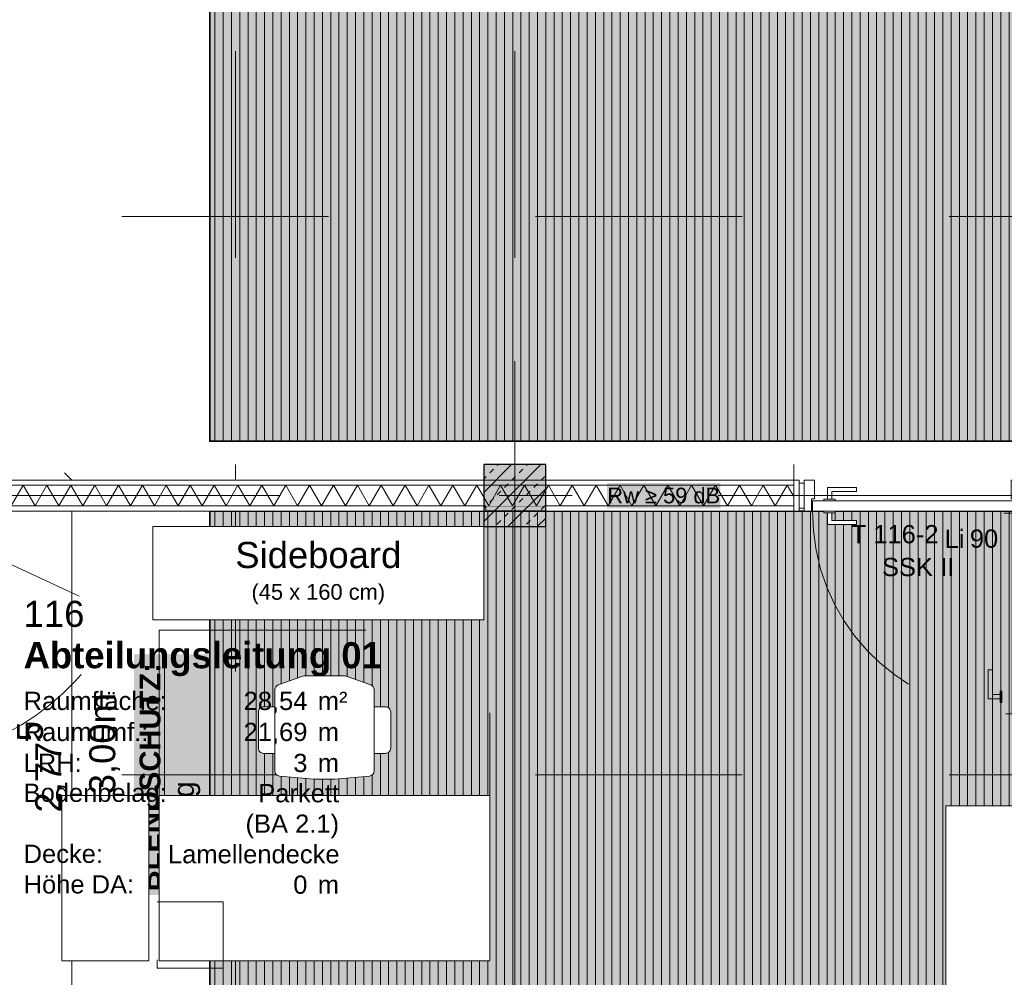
# Model space of a CAD drawing. Header units: metres. Extents: x -167 to 152, y -127 to 99.
# Tile 35 of 225: x -36.14 to -31.38, y -10.43 to -5.8. Entities that reach past the tile are written whole.
import ezdxf
from ezdxf.enums import TextEntityAlignment as Align

# ---------------------------------------------------------------- set-up
doc = ezdxf.new("R2010")
doc.units = ezdxf.units.M
doc.header["$PDMODE"] = 1
doc.header["$PDSIZE"] = -2
for name, pattern in [('Achsen 01', [5.291531, 3.175, -1.058062, 0.352704, -0.705764]), ('gestrichelt', [2.116531, 1.058062, -1.058469]), ('gestrichelt - 01', [2, 1, -1]), ('Raster 01', [2, 1, -1])]:
    doc.linetypes.add(name, pattern=pattern)
doc.layers.get('0').update_dxf_attribs({"lineweight": 25})
for name, color, linetype, lineweight, true_color in [('013_Beton und Stahlbetonarbeiten-000 Sichtbeton-343 Innenstütze', 5, 'Continuous', 5, 0x0000ff), ('031_Metallbauarbeiten-350 Lamellendecke DS', 7, 'Continuous', 35, 0x666666), ('032_Metallarbeiten-PR_Fassade', 7, 'Continuous', 13, 0x444444), ('039_Trockenbauarbeiten-340 Dämmung', 7, 'Continuous', 9, 0xc0c0c0), ('ACTES-Einrichtung Aufsicht.', 7, 'Continuous', 9, 0xa6a6a6), ('AV1-Achsen', 1, 'Achsen 01', 18, 0xff0000), ('AV1-Bewegungsfläche', 7, 'gestrichelt - 01', 9, 0xd9d9d9), ('AV1-Einrichtung', 7, 'Continuous', 9, 0xa6a6a6), ('AV1-Raster', 7, 'Raster 01', 9, 0xa6a6a6), ('AV1-Stempel-Türnummern', 7, 'Continuous', 100, 0x02abea)]:
    doc.layers.add(name, color=color, linetype=linetype, lineweight=lineweight, true_color=true_color)
for name, color, linetype, lineweight in [('013_Beton und Stahlbetonarbeiten-340 Innenstützen', 7, 'Continuous', 25), ('027_Tischlerarbeiten-340 Innentüren', 7, 'Continuous', 9), ('030_Sonnenschutzarbeiten-BLENDSCHUTZ', 7, 'Continuous', 5), ('030_Sonnenschutzarbeiten-BLENDSCHUTZ  Beschriftung', 7, 'Continuous', 5), ('031_Metallbauarbeiten-340 Innentüren _ Elemente', 7, 'Continuous', 9), ('039_Trockenbauarbeiten-340 Gipskarton', 7, 'Continuous', 9), ('053_Niederspannungsanlagen-Bodentanks', 7, 'gestrichelt - 01', 9), ('_1.35m (3D)', 7, 'Continuous', 9), ('_GRU (2D)', 7, 'Continuous', 9), ('_OG 1 (2D)', 7, 'Continuous', 9), ('_OG 1 - DS (2D)', 7, 'Continuous', 9), ('AV1-Akustikvorgaben-Trennwände', 7, 'Continuous', 5), ('AV1-Stempel-Raumstempel', 7, 'Continuous', 9), ('Keine', 7, 'Continuous', 9)]:
    doc.layers.add(name, color=color, linetype=linetype, lineweight=lineweight)
doc.layers.get('0').freeze()
doc.styles.add('Arial', font='arial.ttf')
doc.styles.add('Arial (bold)', font='arialbd.ttf')
doc.dimstyles.new('COE 50', dxfattribs={"dimtxt": 126.090495, "dimasz": 0.001414, "dimexe": 0.001, "dimexo": 0.01, "dimgap": 0.001, "dimtad": 1, "dimdec": 3, "dimtxsty": 'Arial', "dimblk": 'VW_SLASH-4', "dimblk1": 'VW_SLASH-4', "dimblk2": 'VW_SLASH-4', "dimcen": 0, "dimadec": 3, "dimazin": 0, "dimtfac": 0.8, "dimtdec": 3, "dimtix": 1, "dimtmove": 0, "dimatfit": 0, "dimldrblk": 'VW_SLASH-3', "dimfxl": 0.002, "dimfxlon": 1, "dimfrac": 2, "dimtolj": 1, "dimarcsym": 0})
pattern_1 = [(90, (0, 0), (0.04, 0), [])]

# ---------------------------------------------------------------- blocks, each defined once
blk = doc.blocks.new('Group-2')
at = {"layer": 'AV1-Raster'}
for p, q in [((-35.1, -22.95), (-35.1, 1.35)), ((-33.75, -22.95), (-33.75, 1.35)), ((-32.4, -22.95), (-32.4, 1.35)), ((1.35, -6.75), (-40.5, -6.75)), ((1.35, -8.1), (-40.5, -8.1)), ((1.35, -9.45), (-40.5, -9.45))]:
    blk.add_line(p, q, dxfattribs=at)
blk = doc.blocks.new('1.35m (3D)')
at = {"layer": 'AV1-Raster', "color": 7}
blk.add_blockref('Group-2', (0, 0), dxfattribs=at)
blk = doc.blocks.new('Group-12')
at = {"layer": '030_Sonnenschutzarbeiten-BLENDSCHUTZ  Beschriftung', "color": 254, "linetype": 'Continuous', "transparency": 33554559}
blk.add_solid([(-35.5911, -8.8677), (-35.5911, -10.0323), (-35.1, -8.8677), (-35.1, -10.0323)], dxfattribs=at)
at = {"layer": '030_Sonnenschutzarbeiten-BLENDSCHUTZ  Beschriftung', "insert": (-35.5646, -10.0142), "char_height": 0.100872, "attachment_point": 1, "rotation": 90, "line_spacing_factor": 0.967016, "style": 'Arial (bold)'}
blk.add_mtext('{\\LBLENDSCHUTZ:}{\\fArial|b0|i0|c0|p0;\\l\\PVorhang}', dxfattribs=at)
blk = doc.blocks.new('VW_SLASH-4')
at = {"color": 0, "linetype": 'ByBlock', "lineweight": -2, "transparency": 16777216}
blk.add_line((0, 0), (-1, 0), dxfattribs=at)
at = {"color": 0, "linetype": 'Continuous', "lineweight": 15, "transparency": 16777216, "flags": 128}
blk.add_lwpolyline([(0.5, 0.5), (-0.5, -0.5)], dxfattribs=at)
blk = doc.blocks.new('*D20')
at = {"layer": '030_Sonnenschutzarbeiten-BLENDSCHUTZ', "color": 0, "lineweight": -2}
for p, q in [((-35.9917, -8.025), (-35.8417, -8.025)), ((-35.8917, -10.7293), (-35.8917, -8.0957)), ((-35.9917, -10.8), (-35.8417, -10.8))]:
    blk.add_line(p, q, dxfattribs=at)
at = {"layer": 'Defpoints', "color": 0}
for p in [(-36.455, -8.025), (-35.8917, -8.025), (-36.455, -10.8)]:
    blk.add_point(p, dxfattribs=at)
at = {"layer": '030_Sonnenschutzarbeiten-BLENDSCHUTZ', "color": 0, "lineweight": -2, "xscale": 0.070693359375, "yscale": 0.070693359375, "zscale": 0.070693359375}
for p, rotation in [((-35.8917, -8.025), 90), ((-35.8917, -10.8), 270)]:
    blk.add_blockref('VW_SLASH-4', p, dxfattribs=dict(at, rotation=rotation))
at = {"layer": '030_Sonnenschutzarbeiten-BLENDSCHUTZ', "color": 0, "lineweight": 13, "insert": (-36.0384, -9.4125), "char_height": 0.12609, "attachment_point": 5, "rotation": 90, "style": 'Arial'}
blk.add_mtext('\\A1;2,77\\S5^ ;', dxfattribs=at)
blk = doc.blocks.new('VW_SLASH-3')
at = {"color": 0, "linetype": 'ByBlock', "lineweight": -2, "transparency": 16777216}
blk.add_line((0, 0), (-1, 0), dxfattribs=at)
at = {"color": 0, "linetype": 'Continuous', "lineweight": 15, "transparency": 16777216, "flags": 128}
blk.add_lwpolyline([(0.5, 0.5), (-0.5, -0.5)], dxfattribs=at)
blk = doc.blocks.new('Group-13')
at = {"layer": '030_Sonnenschutzarbeiten-BLENDSCHUTZ  Beschriftung', "color": 254, "linetype": 'Continuous', "transparency": 33554559}
blk.add_solid([(-35.5911, -8.8677), (-35.5911, -10.0323), (-35.1, -8.8677), (-35.1, -10.0323)], dxfattribs=at)
at = {"layer": '030_Sonnenschutzarbeiten-BLENDSCHUTZ  Beschriftung', "insert": (-35.5646, -10.0142), "char_height": 0.100872, "attachment_point": 1, "rotation": 90, "line_spacing_factor": 0.967016, "style": 'Arial (bold)'}
blk.add_mtext('{\\LBLENDSCHUTZ:}{\\fArial|b0|i0|c0|p0;\\l\\PVorhang}', dxfattribs=at)
blk = doc.blocks.new('Group-15')
at = {"layer": '030_Sonnenschutzarbeiten-BLENDSCHUTZ  Beschriftung', "color": 6, "linetype": 'Continuous', "transparency": 33554559}
blk.add_solid([(-35.5911, -8.8677), (-35.5911, -10.0323), (-35.1, -8.8677), (-35.1, -10.0323)], dxfattribs=at)
at = {"layer": '030_Sonnenschutzarbeiten-BLENDSCHUTZ  Beschriftung', "insert": (-35.5646, -10.0142), "char_height": 0.100872, "attachment_point": 1, "rotation": 90, "line_spacing_factor": 0.967016, "style": 'Arial (bold)'}
blk.add_mtext('{\\LBLENDSCHUTZ:}{\\fArial|b0|i0|c0|p0;\\l\\PVorhang}', dxfattribs=at)
blk = doc.blocks.new('Group-87')
at = {"color": 255, "transparency": 33554559}
blk.add_wipeout([(0.8, -1.314), (0.8286, -1.3134), (0.8562, -1.3118), (0.8827, -1.309), (0.9083, -1.3051), (0.9327, -1.3002), (0.9562, -1.2941), (0.9786, -1.2869), (1, -1.2786)], dxfattribs=at).dxf.layer = 'ACTES-Einrichtung Aufsicht.'
at = {"layer": 'ACTES-Einrichtung Aufsicht.'}
blk.add_open_spline([(0.8, -1.314), (0.9165, -1.314), (1, -1.2786)], degree=2, dxfattribs=at)
at = {"color": 255, "transparency": 33554559}
blk.add_wipeout([(0.8, -1.314), (0.7714, -1.3134), (0.7438, -1.3118), (0.7173, -1.309), (0.6917, -1.3051), (0.6673, -1.3002), (0.6438, -1.2941), (0.6214, -1.2869), (0.6, -1.2786)], dxfattribs=at).dxf.layer = 'ACTES-Einrichtung Aufsicht.'
at = {"layer": 'ACTES-Einrichtung Aufsicht.'}
blk.add_open_spline([(0.8, -1.314), (0.6835, -1.314), (0.6, -1.2786)], degree=2, dxfattribs=at)
at = {"color": 255, "transparency": 33554559}
blk.add_wipeout([(0.56, -1.311), (0.56, -0.9182), (0.5604, -0.9136), (0.5617, -0.9091), (0.5638, -0.905), (0.5666, -0.9013), (0.57, -0.8982), (0.5739, -0.8957), (0.5783, -0.8941), (0.5828, -0.8933), (0.75, -0.8786), (0.85, -0.8786), (1.0172, -0.8933), (1.0217, -0.8941), (1.0261, -0.8957), (1.03, -0.8982), (1.0334, -0.9013), (1.0362, -0.905), (1.0383, -0.9091), (1.0396, -0.9136), (1.04, -0.9182), (1.04, -1.311), (1.0397, -1.3148), (1.0388, -1.3186), (1.0374, -1.3221), (1.0354, -1.3254), (1.033, -1.3284), (1.0301, -1.3309), (1.0269, -1.333), (1.0234, -1.3346), (0.9041, -1.3772), (0.9031, -1.3775), (0.902, -1.3778), (0.901, -1.3781), (0.8999, -1.3783), (0.8989, -1.3784), (0.8978, -1.3785), (0.8967, -1.3786), (0.8957, -1.3786), (0.7043, -1.3786), (0.7033, -1.3786), (0.7022, -1.3785), (0.7011, -1.3784), (0.7001, -1.3783), (0.699, -1.3781), (0.698, -1.3778), (0.6969, -1.3775), (0.6959, -1.3772), (0.5766, -1.3346), (0.5731, -1.333), (0.5699, -1.3309), (0.567, -1.3284), (0.5646, -1.3254), (0.5626, -1.3221), (0.5612, -1.3186), (0.5603, -1.3148)], dxfattribs=at).dxf.layer = 'ACTES-Einrichtung Aufsicht.'
at = {"layer": 'ACTES-Einrichtung Aufsicht.', "flags": 128}
blk.add_lwpolyline([(0.56, -1.311), (0.56, -0.9182, -0.388879), (0.5828, -0.8933), (0.75, -0.8786), (0.85, -0.8786), (1.0172, -0.8933, -0.388879), (1.04, -0.9182), (1.04, -1.311, -0.31696), (1.0234, -1.3346), (0.9041, -1.3772, -0.085967), (0.8957, -1.3786), (0.7043, -1.3786, -0.085967), (0.6959, -1.3772), (0.5766, -1.3346, -0.31696), (0.56, -1.311)], format="xyb", close=True, dxfattribs=at)
at = {"color": 255, "transparency": 33554559}
for points in [[(0.56, -1.0036), (0.56, -1.2286), (0.505, -1.2286), (0.5025, -1.2285), (0.5001, -1.2282), (0.4977, -1.2276), (0.4954, -1.2267), (0.4932, -1.2257), (0.4911, -1.2244), (0.4891, -1.223), (0.4857, -1.2195), (0.4842, -1.2175), (0.483, -1.2154), (0.4819, -1.2132), (0.4811, -1.2109), (0.4805, -1.2085), (0.4801, -1.2061), (0.48, -1.2036), (0.48, -1.0286), (0.4805, -1.0238), (0.4819, -1.0191), (0.4842, -1.0147), (0.4873, -1.011), (0.4911, -1.0078), (0.4954, -1.0055), (0.5001, -1.0041), (0.505, -1.0036)], [(1.04, -1.2286), (1.04, -1.0036), (1.095, -1.0036), (1.0999, -1.0041), (1.1046, -1.0055), (1.1089, -1.0078), (1.1127, -1.011), (1.1158, -1.0147), (1.1181, -1.0191), (1.1195, -1.0238), (1.12, -1.0286), (1.12, -1.2036), (1.1195, -1.2085), (1.1181, -1.2132), (1.1158, -1.2175), (1.1127, -1.2213), (1.1089, -1.2244), (1.1046, -1.2267), (1.0999, -1.2282), (1.095, -1.2286)]]:
    blk.add_wipeout(points, dxfattribs=at).dxf.layer = 'ACTES-Einrichtung Aufsicht.'
at = {"layer": 'ACTES-Einrichtung Aufsicht.', "flags": 128}
for points in [[(0.56, -1.0036), (0.56, -1.2286), (0.505, -1.2286, -0.414214), (0.48, -1.2036), (0.48, -1.0286, -0.414214), (0.505, -1.0036)], [(1.04, -1.2286), (1.04, -1.0036), (1.095, -1.0036, -0.414214), (1.12, -1.0286), (1.12, -1.2036, -0.414214), (1.095, -1.2286)]]:
    blk.add_lwpolyline(points, format="xyb", close=True, dxfattribs=at)
blk = doc.blocks.new('Bürotisch 0.8 x1.6')
at = {"layer": 'ACTES-Einrichtung Aufsicht.'}
blk.add_blockref('Group-87', (0, 0), dxfattribs=at)
at = {"layer": 'AV1-Bewegungsfläche', "flags": 128}
blk.add_lwpolyline([(0, -1.6), (1.6, -1.6), (1.6, -0.8), (0, -0.8)], close=True, dxfattribs=at)
at = {"color": 255, "transparency": 33554559}
blk.add_wipeout([(0, -0.8), (0, 0), (1.6, 0), (1.6, -0.8)], dxfattribs=at).dxf.layer = 'AV1-Einrichtung'
at = {"layer": 'AV1-Einrichtung', "flags": 128}
blk.add_lwpolyline([(0, -0.8), (0, 0), (1.6, 0), (1.6, -0.8)], close=True, dxfattribs=at)
blk = doc.blocks.new('Group-199')
at = {"color": 255, "linetype": 'Continuous', "lineweight": 5}
blk.add_wipeout([(-8, 32.375), (-8, 36.57), (-8.1, 36.57), (-8.1, 32.375)], dxfattribs=at).dxf.layer = '039_Trockenbauarbeiten-340 Dämmung'
blk = doc.blocks.new('Group-200')
at = {"layer": '039_Trockenbauarbeiten-340 Dämmung', "transparency": 33554687, "flags": 128}
blk.add_lwpolyline([(-8.1, 32.375), (-8, 32.4327), (-8.1, 32.4905), (-8, 32.5482), (-8.1, 32.6059), (-8, 32.6637), (-8.1, 32.7214), (-8, 32.7791), (-8.1, 32.8369), (-8, 32.8946), (-8.1, 32.9524), (-8, 33.0101), (-8.1, 33.0678), (-8, 33.1256), (-8.1, 33.1833), (-8, 33.241), (-8.1, 33.2988), (-8, 33.3565), (-8.1, 33.4142), (-8, 33.472), (-8.1, 33.5297), (-8, 33.5874), (-8.1, 33.6452), (-8, 33.7029), (-8.1, 33.7606), (-8, 33.8184), (-8.1, 33.8761), (-8, 33.9338), (-8.1, 33.9916), (-8, 34.0493), (-8.1, 34.1071), (-8, 34.1648), (-8.1, 34.2225), (-8, 34.2803), (-8.1, 34.338), (-8, 34.3957), (-8.1, 34.4535), (-8, 34.5112), (-8.1, 34.5689), (-8, 34.6267), (-8.1, 34.6844), (-8, 34.7421), (-8.1, 34.7999), (-8, 34.8576), (-8.1, 34.9153), (-8, 34.9731), (-8.1, 35.0308), (-8, 35.0885), (-8.1, 35.1463), (-8, 35.204), (-8.1, 35.2618), (-8, 35.3195), (-8.1, 35.3772), (-8, 35.435), (-8.1, 35.4927), (-8, 35.5504), (-8.1, 35.6082), (-8, 35.6659), (-8.1, 35.7236), (-8, 35.7814), (-8.1, 35.8391), (-8, 35.8968), (-8.1, 35.9546), (-8, 36.0123), (-8.1, 36.07), (-8, 36.1278), (-8.1, 36.1855), (-8, 36.2432), (-8.1, 36.301), (-8, 36.3587), (-8.1, 36.4165), (-8, 36.4742), (-8.1, 36.5319), (-8.034, 36.57)], dxfattribs=at)
blk = doc.blocks.new('Group-201')
at = {"layer": '039_Trockenbauarbeiten-340 Dämmung'}
blk.add_blockref('Group-199', (0, 0), dxfattribs=at)
at = {"layer": '039_Trockenbauarbeiten-340 Dämmung', "transparency": 33554687}
blk.add_blockref('Group-200', (0, 0), dxfattribs=at)
blk = doc.blocks.new('Parametric Object-20')
at = {"layer": '039_Trockenbauarbeiten-340 Dämmung', "color": 7, "transparency": 33554687}
blk.add_blockref('Group-201', (0, 0), dxfattribs=at)
at = {"layer": '039_Trockenbauarbeiten-340 Dämmung', "color": 0, "flags": 1}
for tag in ['IFC_UUID', 'instanceID', 'prm0_name', 'prm0_type', 'prm0_value', 'prm1_name', 'prm1_type', 'prm1_value', 'prm2_name', 'prm2_type', 'prm2_value', 'prm3_name', 'prm3_type', 'prm3_value', 'prm4_name', 'prm4_type', 'prm4_value', 'prm5_name', 'prm5_type', 'prm5_value', 'prm6_name', 'prm6_type', 'prm6_value']:
    blk.add_attdef(tag, (-36.57, -8.15), '', height=0.00018, dxfattribs=at)
blk = doc.blocks.new('COE - Innentür 1.10 _ 0.15')
at = {"layer": '027_Tischlerarbeiten-340 Innentüren', "color": 253, "linetype": 'gestrichelt - 01', "lineweight": 9, "transparency": 33554687, "flags": 128}
for points in [[(0.9825, 1.0375), (0.9625, 1.0375), (0.9625, 1.075), (0.8425, 1.075), (0.8425, 1.095), (0.9825, 1.095)], [(0.085, 1.03), (1.055, 1.03), (1.055, 0.98), (0.085, 0.98)], [(0.945, 1.03), (0.945, 1.0375), (1, 1.0375), (1, 1.03)], [(0.9825, 0.9725), (0.9625, 0.9725), (0.9625, 0.935), (0.8425, 0.935), (0.8425, 0.915), (0.9825, 0.915)], [(0.945, 0.9725), (0.945, 0.98), (1, 0.98), (1, 0.9725)]]:
    blk.add_lwpolyline(points, close=True, dxfattribs=at)
at = {"layer": '027_Tischlerarbeiten-340 Innentüren', "color": 253, "linetype": 'gestrichelt - 01', "lineweight": 9, "transparency": 33554687}
blk.add_arc((0.0825, 1.0375), 0.9725, 269.5581, 356.6163, dxfattribs=at)
at = {"color": 255}
for points in [[(-0.06, 1.1), (0.06, 1.1), (0.06, 1.075), (-0.06, 1.075)], [(-0.06, 0.025), (0.06, 0.025), (0.06, 0), (-0.06, 0)]]:
    blk.add_wipeout(points, dxfattribs=at).dxf.layer = '027_Tischlerarbeiten-340 Innentüren'
at = {"layer": '027_Tischlerarbeiten-340 Innentüren', "flags": 128}
for points in [[(-0.06, 1.1), (0.06, 1.1), (0.06, 1.075), (-0.06, 1.075)], [(-0.06, 0.025), (0.06, 0.025), (0.06, 0), (-0.06, 0)]]:
    blk.add_lwpolyline(points, close=True, dxfattribs=at)
at = {"color": 255}
blk.add_wipeout([(0.075, 0.06), (0.015, 0.06), (0.015, 0.075), (-0.075, 0.075), (-0.075, 0.025), (0.075, 0.025)], dxfattribs=at).dxf.layer = '027_Tischlerarbeiten-340 Innentüren'
at = {"layer": '027_Tischlerarbeiten-340 Innentüren', "flags": 128}
blk.add_lwpolyline([(0.075, 0.06), (0.015, 0.06), (0.015, 0.075), (-0.075, 0.075), (-0.075, 0.025), (0.075, 0.025)], close=True, dxfattribs=at)
at = {"color": 255}
blk.add_wipeout([(0.075, 1.035), (0.075, 0.065), (0.025, 0.065), (0.025, 1.035)], dxfattribs=at).dxf.layer = '027_Tischlerarbeiten-340 Innentüren'
at = {"layer": '027_Tischlerarbeiten-340 Innentüren', "flags": 128}
blk.add_lwpolyline([(0.075, 1.035), (0.075, 0.065), (0.025, 0.065), (0.025, 1.035)], close=True, dxfattribs=at)
at = {"color": 255}
for points in [[(0.075, 1.04), (0.015, 1.04), (0.015, 1.025), (-0.075, 1.025), (-0.075, 1.075), (0.075, 1.075)], [(0.0175, 0.1375), (0.0175, 0.1575), (-0.02, 0.1575), (-0.02, 0.2775), (-0.04, 0.2775), (-0.04, 0.1375)], [(0.0825, 0.1375), (0.0825, 0.1575), (0.12, 0.1575), (0.12, 0.2775), (0.14, 0.2775), (0.14, 0.1375)]]:
    blk.add_wipeout(points, dxfattribs=at).dxf.layer = '027_Tischlerarbeiten-340 Innentüren'
at = {"layer": '027_Tischlerarbeiten-340 Innentüren', "flags": 128}
for points in [[(0.075, 1.04), (0.015, 1.04), (0.015, 1.025), (-0.075, 1.025), (-0.075, 1.075), (0.075, 1.075)], [(0.0175, 0.1375), (0.0175, 0.1575), (-0.02, 0.1575), (-0.02, 0.2775), (-0.04, 0.2775), (-0.04, 0.1375)], [(0.0825, 0.1375), (0.0825, 0.1575), (0.12, 0.1575), (0.12, 0.2775), (0.14, 0.2775), (0.14, 0.1375)]]:
    blk.add_lwpolyline(points, close=True, dxfattribs=at)
at = {"color": 255}
for points in [[(0.09, 1.0375), (0.0878, 1.0322), (0.0825, 1.03), (0.0772, 1.0322), (0.075, 1.0375), (0.0772, 1.0428), (0.0825, 1.045), (0.0878, 1.0428)], [(0.0175, 0.175), (0.025, 0.175), (0.025, 0.12), (0.0175, 0.12)], [(0.075, 0.175), (0.0825, 0.175), (0.0825, 0.12), (0.075, 0.12)]]:
    blk.add_wipeout(points, dxfattribs=at).dxf.layer = '027_Tischlerarbeiten-340 Innentüren'
at = {"layer": '027_Tischlerarbeiten-340 Innentüren', "flags": 128}
for points in [[(0.0175, 0.175), (0.025, 0.175), (0.025, 0.12), (0.0175, 0.12)], [(0.075, 0.175), (0.0825, 0.175), (0.0825, 0.12), (0.075, 0.12)]]:
    blk.add_lwpolyline(points, close=True, dxfattribs=at)
at = {"layer": '027_Tischlerarbeiten-340 Innentüren'}
blk.add_circle((0.0825, 1.0375), 0.0075, dxfattribs=at)
blk = doc.blocks.new('Bodentank Elektro 01')
at = {"layer": '053_Niederspannungsanlagen-Bodentanks', "flags": 128}
blk.add_lwpolyline([(-0.16, 0.16), (0.16, 0.16), (0.16, -0.16), (-0.16, -0.16)], close=True, dxfattribs=at)
at = {"layer": '053_Niederspannungsanlagen-Bodentanks', "insert": (0, -0.2768), "char_height": 0.100872, "attachment_point": 2, "line_spacing_factor": 0.969122, "style": 'Arial'}
blk.add_mtext('Bodentank\\P{\\H0.75x;(32 x 32 cm)}', dxfattribs=at)
blk = doc.blocks.new('Türnummer 2 - Innentür')
at = {"layer": '031_Metallbauarbeiten-340 Innentüren _ Elemente', "char_height": 0.08826, "attachment_point": 8, "line_spacing_factor": 0.965511, "style": 'Arial'}
for s, insert in [('Li', (0, -0.0671)), ('90', (0.1423, -0.0671))]:
    blk.add_mtext(s, dxfattribs=dict(at, insert=insert))
at = {"layer": '031_Metallbauarbeiten-340 Innentüren _ Elemente', "style": 'Arial'}
blk.add_attdef('Türnummer', text='', height=0.0883, dxfattribs=at).set_placement((-0.2903, -0.071), align=Align.BOTTOM_CENTER)
at = {"layer": '031_Metallbauarbeiten-340 Innentüren _ Elemente', "color": 7, "transparency": 33554687, "style": 'Arial'}
blk.add_attdef('Schallschutzklasse', text='', height=0.0883, dxfattribs=at).set_placement((-0.1763, -0.2296), align=Align.BOTTOM_CENTER)
at = {"layer": 'Keine', "color": 0, "flags": 1}
for tag, p in [('Lichte_Breite', (-0.4481, -0.3885)), ('Panikfunktion', (-0.4481, -0.5473)), ('AT-Nr.', (-0.4481, -0.7062))]:
    blk.add_attdef(tag, p, '', height=0.0883, dxfattribs=at)
blk = doc.blocks.new('Raumstempel - Symbol - 1 (2D)')
at = {"layer": 'AV1-Stempel-Raumstempel', "attachment_point": 1, "line_spacing_factor": 0.967919, "style": 'Arial'}
for s, insert, char_height in [('Raumfläche:', (0.2, -0.6736), 0.088263), ('m²', (1.6225, -0.6736), 0.08826), ('Raumumf.:', (0.2, -0.8236), 0.08826), ('m', (1.6225, -0.8236), 0.0883), ('LRH:', (0.2, -0.9736), 0.08826), ('m', (1.6225, -0.9736), 0.0883), ('Bodenbelag:', (0.2, -1.118), 0.088263), ('Decke:', (0.2, -1.4131), 0.08826), ('Höhe DA:', (0.2, -1.5607), 0.08826), ('m', (1.6225, -1.5625), 0.0883)]:
    blk.add_mtext(s, dxfattribs=dict(at, insert=insert, char_height=char_height))
at = {"layer": 'AV1-Stempel-Raumstempel'}
for tag, style, p in [('Raumnummer', 'Arial', (0.2, -0.2337)), ('Raumname', 'Arial (bold)', (0.2, -0.4337))]:
    blk.add_attdef(tag, text='', height=0.1261, dxfattribs=dict(at, style=style)).set_placement(p, align=Align.TOP_LEFT)
at = {"layer": 'AV1-Stempel-Raumstempel', "style": 'Arial'}
for tag, p in [('Raumfläche', (1.5725, -0.6736)), ('Raumumfang', (1.5725, -0.8236)), ('LRH', (1.5725, -0.9736)), ('Bodenbelag', (1.7253, -1.1199)), ('Bodendetail', (1.7253, -1.2674)), ('Decke', (1.7278, -1.415)), ('Höhe_DA', (1.5725, -1.5625))]:
    blk.add_attdef(tag, text='', height=0.0883, dxfattribs=at).set_placement(p, align=Align.TOP_RIGHT)
blk = doc.blocks.new('Group-371')
at = {"layer": '032_Metallarbeiten-PR_Fassade', "linetype": 'Continuous', "lineweight": 0}
for points in [[(-36.82, -8.125), (-36.82, -8.2244), (-36.805, -8.2244), (-36.805, -8.2105), (-36.785, -8.2105), (-36.785, -8.2244), (-36.77, -8.2244), (-36.77, -8.1398), (-36.785, -8.1398), (-36.785, -8.1107), (-36.805, -8.1107), (-36.805, -8.125)], [(-36.82, -9.425), (-36.82, -9.3261), (-36.805, -9.3261), (-36.805, -9.34), (-36.785, -9.34), (-36.785, -9.3261), (-36.77, -9.3261), (-36.77, -9.425), (-36.785, -9.425), (-36.785, -9.44), (-36.805, -9.44), (-36.805, -9.425)]]:
    blk.add_hatch(color=253, dxfattribs=at).paths.add_polyline_path(points)
at = {"layer": '032_Metallarbeiten-PR_Fassade', "color": 251, "flags": 128}
for points in [[(-36.82, -8.125), (-36.82, -8.2244), (-36.805, -8.2244), (-36.805, -8.2105), (-36.785, -8.2105), (-36.785, -8.2244), (-36.77, -8.2244), (-36.77, -8.1398), (-36.785, -8.1398), (-36.785, -8.1107), (-36.805, -8.1107), (-36.805, -8.125)], [(-36.82, -8.1708), (-36.77, -8.1708), (-36.77, -9.3857), (-36.82, -9.3857)], [(-36.785, -9.34), (-36.805, -9.34), (-36.805, -8.2105), (-36.785, -8.2105)], [(-36.8275, -9.3655), (-36.8275, -9.3455), (-36.865, -9.3455), (-36.865, -9.2255), (-36.885, -9.2255), (-36.885, -9.3655)], [(-36.7625, -9.3655), (-36.7625, -9.3455), (-36.725, -9.3455), (-36.725, -9.2255), (-36.705, -9.2255), (-36.705, -9.3655)], [(-36.82, -9.425), (-36.82, -9.3261), (-36.805, -9.3261), (-36.805, -9.34), (-36.785, -9.34), (-36.785, -9.3261), (-36.77, -9.3261), (-36.77, -9.425), (-36.785, -9.425), (-36.785, -9.44), (-36.805, -9.44), (-36.805, -9.425)], [(-36.8275, -9.338), (-36.82, -9.338), (-36.82, -9.373), (-36.8275, -9.373)], [(-36.77, -9.338), (-36.7625, -9.338), (-36.7625, -9.373), (-36.77, -9.373)]]:
    blk.add_lwpolyline(points, close=True, dxfattribs=at)
at = {"layer": '032_Metallarbeiten-PR_Fassade', "color": 251, "linetype": 'gestrichelt', "flags": 128}
blk.add_lwpolyline([(-36.7911, -8.2061), (-36.77, -8.1607), (-35.6595, -8.6778), (-35.6806, -8.7231)], close=True, dxfattribs=at)
at = {"layer": '032_Metallarbeiten-PR_Fassade', "color": 251, "linetype": 'gestrichelt'}
blk.add_arc((-36.77, -8.1607), 1.225, 269.4528, 332.9442, dxfattribs=at)
blk = doc.blocks.new('Group-374')
at = {"layer": '032_Metallarbeiten-PR_Fassade'}
blk.add_blockref('Group-371', (0, 0), dxfattribs=at)
blk = doc.blocks.new('OG 1 (2D)')
at = {"layer": 'AV1-Einrichtung', "color": 7, "xscale": -1, "rotation": 180}
blk.add_blockref('Bürotisch 0.8 x1.6', (-35.47, -10.35), dxfattribs=at)
at = {"color": 255}
blk.add_wipeout([(-36.575, -8.15), (-32.375, -8.15), (-32.375, -8.05), (-36.575, -8.05)], dxfattribs=at).dxf.layer = '039_Trockenbauarbeiten-340 Dämmung'
at = {"color": 255, "transparency": 33554559}
for points in [[(-35.5, -8.7), (-35.5, -8.25), (-33.9, -8.25), (-33.9, -8.7)], [(-35.52, -10.35), (-35.94, -10.35), (-35.94, -9.55), (-35.52, -9.55)], [(-31.6653, -9.6), (-31.2153, -9.6), (-31.2153, -10.8), (-31.6653, -10.8)]]:
    blk.add_wipeout(points, dxfattribs=at).dxf.layer = 'AV1-Einrichtung'
at = {"layer": '039_Trockenbauarbeiten-340 Dämmung', "flags": 128}
blk.add_lwpolyline([(-36.575, -8.15), (-32.375, -8.15), (-32.375, -8.05), (-36.575, -8.05)], close=True, dxfattribs=at)
at = {"layer": 'AV1-Einrichtung', "flags": 128}
for points in [[(-35.5, -8.7), (-35.5, -8.25), (-33.9, -8.25), (-33.9, -8.7)], [(-35.52, -10.35), (-35.94, -10.35), (-35.94, -9.55), (-35.52, -9.55)], [(-31.6653, -9.6), (-31.2153, -9.6), (-31.2153, -10.8), (-31.6653, -10.8)]]:
    blk.add_lwpolyline(points, close=True, dxfattribs=at)
at = {"layer": '053_Niederspannungsanlagen-Bodentanks', "color": 7}
blk.add_blockref('Bodentank Elektro 01', (-35.32, -10.225), dxfattribs=at)
at = {"layer": 'AV1-Stempel-Raumstempel'}
blk.add_blockref('Raumstempel - Symbol - 1 (2D)', (-36.325, -8.375), dxfattribs=at).add_auto_attribs({'Raumname': 'Abteilungsleitung 01', 'Raumnummer': '116', 'Bodendetail': '(BA 2.1)', 'Raumfläche': '28,54', 'LRH': '3', 'Raumumfang': '21,69', 'Höhe_DA': '0', 'Decke': 'Lamellendecke', 'Bodenbelag': 'Parkett'})
at = {"layer": 'AV1-Einrichtung', "insert": (-34.7, -8.475), "char_height": 0.12609, "attachment_point": 5, "line_spacing_factor": 0.969122, "style": 'Arial'}
blk.add_mtext('Sideboard\\P{\\H0.6x;(45 x 160 cm)}', dxfattribs=at)
at = {"layer": '039_Trockenbauarbeiten-340 Dämmung', "rotation": 90}
blk.add_blockref('Parametric Object-20', (0, -0.05), dxfattribs=at)
at = {"layer": '027_Tischlerarbeiten-340 Innentüren', "color": 7, "rotation": 270}
blk.add_blockref('COE - Innentür 1.10 _ 0.15', (-32.375, -8.1), dxfattribs=at)
at = {"color": 255}
blk.add_wipeout([(-36.545, -8.15), (-33.8891, -8.15), (-33.8891, -8.175), (-36.545, -8.175)], dxfattribs=at).dxf.layer = '039_Trockenbauarbeiten-340 Gipskarton'
at = {"layer": '039_Trockenbauarbeiten-340 Gipskarton', "flags": 128}
blk.add_lwpolyline([(-36.545, -8.15), (-33.8891, -8.15), (-33.8891, -8.175), (-36.545, -8.175)], close=True, dxfattribs=at)
at = {"layer": 'AV1-Stempel-Türnummern', "color": 7}
blk.add_blockref('Türnummer 2 - Innentür', (-31.6231, -8.2862), dxfattribs=at).add_auto_attribs({'Türnummer': 'T 116-2', 'Schallschutzklasse': 'SSK II'})
at = {"color": 255}
for points in [[(-36.545, -8.025), (-32.375, -8.025), (-32.375, -8.05), (-36.545, -8.05)], [(-33.6, -8.15), (-32.375, -8.15), (-32.375, -8.175), (-33.6, -8.175)]]:
    blk.add_wipeout(points, dxfattribs=at).dxf.layer = '039_Trockenbauarbeiten-340 Gipskarton'
at = {"layer": '013_Beton und Stahlbetonarbeiten-000 Sichtbeton-343 Innenstütze', "linetype": 'Continuous', "lineweight": 0}
h = blk.add_hatch(color=30, dxfattribs=at)
h.paths.add_polyline_path([(-33.6, -7.95), (-33.6, -8.25), (-33.9, -8.25), (-33.9, -7.95)])
h.paths.add_polyline_path([(-33.65, -8), (-33.85, -8), (-33.85, -8.2), (-33.65, -8.2)])
at = {"layer": '013_Beton und Stahlbetonarbeiten-340 Innenstützen', "linetype": 'Continuous', "lineweight": 0, "true_color": 0xc0c0c0}
blk.add_hatch(color=9, dxfattribs=at).paths.add_polyline_path([(-33.6, -7.95), (-33.9, -7.95), (-33.9, -8.25), (-33.6, -8.25)])
at = {"layer": '013_Beton und Stahlbetonarbeiten-340 Innenstützen', "linetype": 'Continuous', "lineweight": 13}
h = blk.add_hatch(dxfattribs=at)
h.set_pattern_fill('Stahlbeton', color=251, style=0, pattern_type=2)
h.set_pattern_definition([(45, (0, 0), (0.07071068, -0.07071068), [0.025, -0.025])])
h.paths.add_polyline_path([(-33.6, -7.95), (-33.9, -7.95), (-33.9, -8.25), (-33.6, -8.25)])
h = blk.add_hatch(dxfattribs=at)
h.set_pattern_fill('Stahlbeton-1', color=251, style=0, pattern_type=2)
h.set_pattern_definition([(-135, (0.03106, -0.03313), (0.07071068, -0.07071068), [])])
h.paths.add_polyline_path([(-33.6, -7.95), (-33.9, -7.95), (-33.9, -8.25), (-33.6, -8.25)])
at = {"layer": '013_Beton und Stahlbetonarbeiten-340 Innenstützen', "flags": 128}
blk.add_lwpolyline([(-33.6, -7.95), (-33.9, -7.95), (-33.9, -8.25), (-33.6, -8.25)], close=True, dxfattribs=at)
at = {"layer": '039_Trockenbauarbeiten-340 Gipskarton', "flags": 128}
for points in [[(-36.545, -8.025), (-32.375, -8.025), (-32.375, -8.05), (-36.545, -8.05)], [(-33.6, -8.15), (-32.375, -8.15), (-32.375, -8.175), (-33.6, -8.175)]]:
    blk.add_lwpolyline(points, close=True, dxfattribs=at)
at = {"layer": 'AV1-Akustikvorgaben-Trennwände', "color": 7}
blk.add_solid([(-33.3037, -8.1609), (-32.7553, -8.1609), (-33.3037, -8.0391), (-32.7553, -8.0391)], dxfattribs=at)
blk.add_solid([(-33.3037, -8.1609), (-32.7553, -8.1609), (-33.3037, -8.0391), (-32.7553, -8.0391)], dxfattribs=at)
at = {"layer": '032_Metallarbeiten-PR_Fassade', "color": 251}
blk.add_blockref('Group-374', (0, 0), dxfattribs=at)
at = {"layer": 'AV1-Akustikvorgaben-Trennwände', "insert": (-33.0295, -8.1), "char_height": 0.07565, "attachment_point": 5, "line_spacing_factor": 0.971931, "style": 'Arial'}
blk.add_mtext('Rw ≥ 59 dB', dxfattribs=at)
at = {"color": 255}
blk.add_wipeout([(-32.4, -8.175), (-32.4, -8.025), (-32.375, -8.025), (-32.375, -8.175)], dxfattribs=at).dxf.layer = '039_Trockenbauarbeiten-340 Gipskarton'
at = {"layer": '039_Trockenbauarbeiten-340 Gipskarton', "flags": 128}
blk.add_lwpolyline([(-32.4, -8.175), (-32.4, -8.025), (-32.375, -8.025), (-32.375, -8.175)], close=True, dxfattribs=at)
blk = doc.blocks.new('Group-750')
at = {"layer": 'AV1-Achsen'}
blk.add_line((-33.75, -26.5), (-33.75, 4.9), dxfattribs=at)
blk = doc.blocks.new('Group-757')
at = {"layer": 'AV1-Achsen'}
blk.add_line((-43.35, -8.1), (4.2, -8.1), dxfattribs=at)
blk = doc.blocks.new('GRU (2D)')
at = {"layer": 'AV1-Achsen', "color": 7}
for name in ['Group-750', 'Group-757']:
    blk.add_blockref(name, (0, 0), dxfattribs=at)
blk = doc.blocks.new('OG 1 - DS (2D)')
at = {"layer": '031_Metallbauarbeiten-350 Lamellendecke DS', "linetype": 'Continuous', "lineweight": 0, "transparency": 33554508}
for color, points in [(254, [(-35.225, -5.525), (-25.65, -5.525), (-25.65, -7.837), (-35.225, -7.837)]), (254, [(-35.225, -8.175), (-31.125, -8.175), (-31.125, -13.425), (-35.225, -13.425)]), (20, [(-35.225, -8.175), (-31.125, -8.175), (-31.125, -13.425), (-35.225, -13.425)])]:
    blk.add_hatch(color=color, dxfattribs=at).paths.add_polyline_path(points)
at = {"layer": '031_Metallbauarbeiten-350 Lamellendecke DS', "linetype": 'Continuous', "lineweight": 9, "transparency": 33554508}
h = blk.add_hatch(dxfattribs=at)
h.set_pattern_fill('Lamellendecke', color=252, style=0, pattern_type=2)
h.set_pattern_definition(pattern_1)
h.paths.add_polyline_path([(-35.225, -5.525), (-25.65, -5.525), (-25.65, -7.837), (-35.225, -7.837)])
h = blk.add_hatch(dxfattribs=at)
h.set_pattern_fill('Lamellendecke', color=252, style=0, pattern_type=2)
h.set_pattern_definition(pattern_1)
h.paths.add_polyline_path([(-35.225, -8.175), (-31.125, -8.175), (-31.125, -13.425), (-35.225, -13.425)])
at = {"layer": '031_Metallbauarbeiten-350 Lamellendecke DS', "flags": 128}
for points in [[(-35.225, -5.525), (-25.65, -5.525), (-25.65, -7.837), (-35.225, -7.837)], [(-35.225, -8.175), (-31.125, -8.175), (-31.125, -13.425), (-35.225, -13.425)]]:
    blk.add_lwpolyline(points, close=True, dxfattribs=at)
at = {"layer": '031_Metallbauarbeiten-350 Lamellendecke DS', "color": 251, "linetype": 'Continuous', "lineweight": 35, "transparency": 33554687, "flags": 128}
blk.add_lwpolyline([(-35.225, -8.175), (-31.125, -8.175), (-31.125, -13.425), (-35.225, -13.425)], close=True, dxfattribs=at)
at = {"layer": '030_Sonnenschutzarbeiten-BLENDSCHUTZ  Beschriftung', "color": 7}
for name in ['Group-12', 'Group-13', 'Group-15']:
    blk.add_blockref(name, (0, 0), dxfattribs=at)
at = {"layer": '030_Sonnenschutzarbeiten-BLENDSCHUTZ', "color": 7, "insert": (-35.808, -9.7746), "char_height": 0.12609, "attachment_point": 1, "rotation": 90, "line_spacing_factor": 0.969122, "style": 'Arial'}
blk.add_mtext('H=3,00m', dxfattribs=at)
at = {"layer": '030_Sonnenschutzarbeiten-BLENDSCHUTZ', "color": 7, "lineweight": 13}
dim = blk.add_linear_dim(base=(-35.8917, -8.025), p1=(-36.455, -10.8), p2=(-36.455, -8.025), angle=270, text='2,77\\S5^ ;', dimstyle='COE 50', override={"dimtxt": 0.12609, "dimasz": 0.070693, "dimexe": 0.05, "dimgap": 0.05, "dimpost": '<>', "dimtxsty": 'Arial', "dimtmove": 2, "dimfxl": 0.1}, dxfattribs=at)
dim.commit()
dim.dimension.update_dxf_attribs({"geometry": '*D20', "text_midpoint": (-36.0384, -9.4125)})

msp = doc.modelspace()

# ---------------------------------------------------------------- block references
at = {"layer": '_1.35m (3D)'}
msp.add_blockref('1.35m (3D)', (0, 0), dxfattribs=at)

# ---------------------------------------------------------------- next in the draw order: block references
at = {"layer": '_OG 1 - DS (2D)'}
msp.add_blockref('OG 1 - DS (2D)', (0, 0), dxfattribs=at)

# ---------------------------------------------------------------- next in the draw order: block references
at = {"layer": '_OG 1 (2D)'}
msp.add_blockref('OG 1 (2D)', (0, 0), dxfattribs=at)

# ---------------------------------------------------------------- next in the draw order: block references
at = {"layer": '_GRU (2D)'}
msp.add_blockref('GRU (2D)', (0, 0), dxfattribs=at)

doc.saveas('drawing.dxf')
